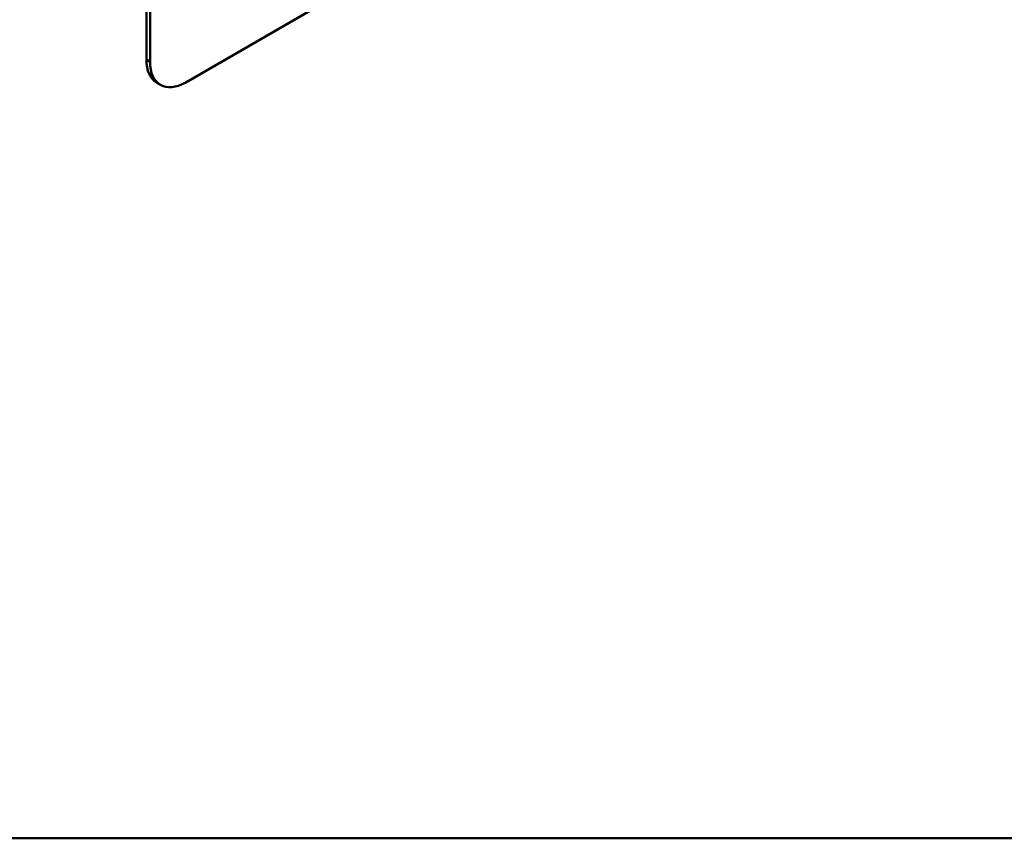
# Model space of a CAD drawing. Header units: millimetres. Extents: x 20 to 833, y 20 to 574.
# Tile 2 of 6: x 360 to 438, y 20 to 85. Entities that reach past the tile are written whole.
import ezdxf

# ---------------------------------------------------------------- set-up
doc = ezdxf.new("R2010")
doc.units = ezdxf.units.MM
doc.header["$LTSCALE"] = 2
for name, color, linetype, lineweight in [('Sichtbare Kanten(DIN)', 7, 'Continuous', 50), ('Sichtbare tangentiale Kanten(DIN)', 7, 'Continuous', 50), ('Skizziergeometrie(DIN)', 7, 'Continuous', 50)]:
    doc.layers.add(name, color=color, linetype=linetype, lineweight=lineweight)

# ---------------------------------------------------------------- blocks, each defined once
blk = doc.blocks.new('Ränder Standardrahmen')
at = {"layer": 'Skizziergeometrie(DIN)', "flags": 128}
blk.add_lwpolyline([(10, 10), (10, 287), (410, 287), (410, 10), (10, 10)], dxfattribs=at)

msp = doc.modelspace()

# ---------------------------------------------------------------- linework, layer by layer
at = {"layer": 'Sichtbare Kanten(DIN)'}
for p, q in [((370.247, 163.164), (370.247, 81.515)), ((370.53, 163.001), (370.53, 81.351)), ((373.358, 79.718), (427.098, 110.745)), ((371.358, 79.52), (371.075, 79.684))]:
    msp.add_line(p, q, dxfattribs=at)
for centre, end_param in [((373.075, 83.148), 6.283185), ((373.358, 82.984), 7.068583)]:
    msp.add_ellipse(centre, major_axis=(-2, -3.464), ratio=0.57735, start_param=5.497787, end_param=end_param, dxfattribs=at)
at = {"layer": 'Sichtbare tangentiale Kanten(DIN)'}
msp.add_line((370.53, 81.351), (370.247, 81.515), dxfattribs=at)

# ---------------------------------------------------------------- block references
at = {"xscale": 2, "yscale": 2, "zscale": 2}
msp.add_blockref('Ränder Standardrahmen', (0, 0), dxfattribs=at)

doc.saveas('drawing.dxf')
